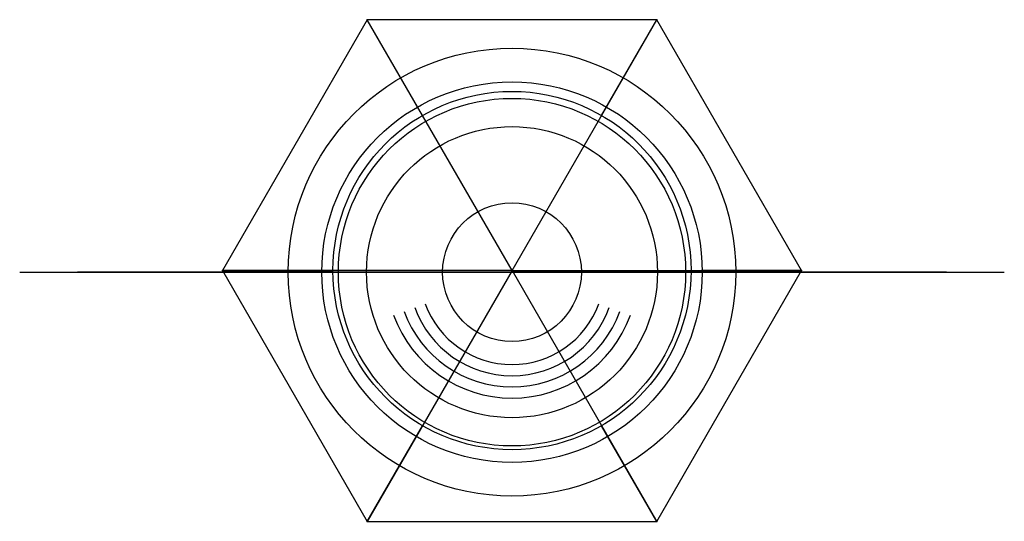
# Model space of a CAD drawing. Header units: inches. Extents: x -5.5 to 5.5, y -2.8 to 2.8.
import ezdxf

# ---------------------------------------------------------------- set-up
doc = ezdxf.new("R2010")
doc.units = ezdxf.units.IN
doc.header["$MEASUREMENT"] = 0
for name, color, linetype in [('Arca Tall v16_Sketch1', 7, 'Continuous'), ('Arca Tall v16_Sketch2', 7, 'Continuous'), ('Arca Tall v16_Sketch3', 7, 'Continuous'), ('Facet Petite v6_Sketch10', 7, 'Continuous'), ('Facet Petite v6_Sketch12', 7, 'Continuous'), ('Facet Petite v6_Sketch15', 7, 'Continuous'), ('Facet Petite v6_Sketch17', 7, 'Continuous'), ('Facet Petite v6_Sketch18', 7, 'Continuous'), ('Facet Petite v6_Sketch7', 7, 'Continuous'), ('Facet Petite v6_Sketch8', 7, 'Continuous'), ('Marble Base - Ionic Table Lamp - 120V v69_Sketch1', 7, 'Continuous'), ('Marble Base - Ionic Table Lamp - 120V v69_Sketch1 (1)', 7, 'Continuous'), ('Marble Base - Ionic Table Lamp - 120V v69_Sketch2', 7, 'Continuous'), ('Marble Base - Ionic Table Lamp - 120V v69_Sketch3', 7, 'Continuous'), ('Marble Base - Ionic Table Lamp - 120V v69_Sketch4', 7, 'Continuous'), ('Marble Base - Ionic Table Lamp - 120V v69_Sketch5', 7, 'Continuous'), ('Marble Base - Ionic Table Lamp - 120V v69_Sketch7', 7, 'Continuous'), ('T9 - Bulb v3_Sketch1', 7, 'Continuous'), ('T9-5In v3_Sketch1', 7, 'Continuous')]:
    doc.layers.add(name, color=color, linetype=linetype)

# ---------------------------------------------------------------- blocks, each defined once
blk = doc.blocks.new('ArcaTallv16')
at = {"layer": 'Arca Tall v16_Sketch1'}
for p, q in [((-3.767, 0, -4.891), (-3.767, 0, -4.89)), ((-3.767, 0, -4.891), (-3.767, 0, -4.892)), ((-2, 0, -9.52), (-2, 0, -10.5)), ((-2, 0, -10.5), (0, 0, -10.5)), ((-0.557, 0, -0.12), (-0.25, 0, -0.12)), ((-0.25, 0, -0.12), (0, 0, -0.12)), ((0, 0), (0, 0, -10.5))]:
    blk.add_line(p, q, dxfattribs=at)
at = {"layer": 'Arca Tall v16_Sketch1', "extrusion": (0, 1, 0)}
blk.add_arc((0.525, -7.43), 7.311, 77.711, 89.7496, dxfattribs=at)
for points, degree, knots in [([(-3.767, 0, -4.892), (-3.767, 0, -5.355), (-3.747, 0, -6.029), (-3.728, 0, -6.581), (-3.716, 0, -7.006), (-3.681, 0, -7.485), (-3.649, 0, -7.789), (-3.443, 0, -8.456), (-3.294, 0, -8.701), (-3.199, 0, -8.849), (-3.144, 0, -8.912), (-3.035, 0, -9.013), (-2.975, 0, -9.066), (-2.822, 0, -9.156)], 3, [-15.044026, -15.044026, -15.044026, -15.044026, -6.2093, -6.2093, -5.146285, -5.146285, -4.222153, -4.222153, -3.293737, -3.293737, -2.037147, -2.037147, -1.397325, -1.397325, -1.397325, -1.397325]), ([(-3.767, 0, -4.89), (-3.767, 0, -4.426), (-3.747, 0, -3.752), (-3.728, 0, -3.2), (-3.716, 0, -2.775), (-3.681, 0, -2.296), (-3.649, 0, -1.993), (-3.443, 0, -1.326), (-3.294, 0, -1.08), (-3.199, 0, -0.932), (-3.144, 0, -0.869), (-3.015, 0, -0.75), (-2.8, 0, -0.55), (-2.45, 0, -0.4), (-2.376, 0, -0.373), (-2.185, 0, -0.313), (-2.153, 0, -0.301), (-2.081, 0, -0.287)], 3, [-15.044026, -15.044026, -15.044026, -15.044026, -6.2093, -6.2093, -5.146285, -5.146285, -4.222153, -4.222153, -3.293737, -3.293737, -2.037147, -2.037147, -1.057094, -1.057094, -0.564342, -0.564342, 0, 0, 0, 0]), ([(-2, 0, -9.52), (-2, 0, -9.362), (-2.11, 0, -9.314), (-2.354, 0, -9.294), (-2.537, 0, -9.263), (-2.752, 0, -9.192), (-2.822, 0, -9.156)], 5, [0, 0, 0, 0, 0, 0, 0.5, 0.8436619, 0.8436619, 0.8436619, 0.8436619, 0.8436619, 0.8436619])]:
    blk.add_open_spline(points, degree=degree, knots=knots, dxfattribs=at)
blk.add_open_spline([(-2, 0, -9.64), (-2, 0, -9.64), (-2, 0, -9.64), (-2, 0, -9.64)], degree=3, dxfattribs=at)
at = {"layer": 'Arca Tall v16_Sketch1'}
for p in [(-2, 0, -9.362), (0, 0)]:
    blk.add_point(p, dxfattribs=at)
at = {"layer": 'Arca Tall v16_Sketch2'}
for p, q in [((-3.767, 0, -4.891), (-3.767, 0, -4.89)), ((-3.767, 0, -4.891), (-3.767, 0, -4.892)), ((-2, 0, -10.5), (0, 0, -10.5)), ((-2, 0, -9.64), (-2, 0, -10.5)), ((-0.557, 0, -0.12), (-0.25, 0, -0.12)), ((-0.25, 0, -0.12), (0, 0, -0.12)), ((0, 0, -10.5), (0, 0, -0.12))]:
    blk.add_line(p, q, dxfattribs=at)
at = {"layer": 'Arca Tall v16_Sketch2', "extrusion": (0, 1, 0)}
blk.add_arc((0.525, -7.43), 7.311, 77.711, 89.7496, dxfattribs=at)
for points, knots in [([(-3.767, 0, -4.89), (-3.767, 0, -4.426), (-3.747, 0, -3.752), (-3.728, 0, -3.2), (-3.716, 0, -2.775), (-3.681, 0, -2.296), (-3.649, 0, -1.993), (-3.443, 0, -1.326), (-3.294, 0, -1.08), (-3.199, 0, -0.932), (-3.144, 0, -0.869), (-3.015, 0, -0.75), (-2.904, 0, -0.654), (-2.58, 0, -0.461), (-2.376, 0, -0.373), (-2.185, 0, -0.313), (-2.153, 0, -0.301), (-2.081, 0, -0.287)], [-15.044026, -15.044026, -15.044026, -15.044026, -6.2093, -6.2093, -5.146285, -5.146285, -4.222153, -4.222153, -3.293737, -3.293737, -2.037147, -2.037147, -1.057094, -1.057094, -0.564342, -0.564342, 0, 0, 0, 0]), ([(-3.767, 0, -4.892), (-3.767, 0, -5.355), (-3.747, 0, -6.029), (-3.728, 0, -6.581), (-3.716, 0, -7.006), (-3.681, 0, -7.485), (-3.649, 0, -7.789), (-3.443, 0, -8.456), (-3.294, 0, -8.701), (-3.199, 0, -8.849), (-3.144, 0, -8.912), (-3.015, 0, -9.031), (-2.904, 0, -9.128), (-2.592, 0, -9.313), (-2.42, 0, -9.389), (-2.32, 0, -9.425)], [-15.044026, -15.044026, -15.044026, -15.044026, -6.2093, -6.2093, -5.146285, -5.146285, -4.222153, -4.222153, -3.293737, -3.293737, -2.037147, -2.037147, -1.057094, -1.057094, -0.618227, -0.618227, -0.618227, -0.618227]), ([(-2, 0, -9.64), (-2, 0, -9.63), (-2.004, 0, -9.606), (-2.019, 0, -9.58), (-2.037, 0, -9.559), (-2.1, 0, -9.51), (-2.129, 0, -9.498), (-2.32, 0, -9.425)], [-0.6838435, -0.6838435, -0.6838435, -0.6838435, -0.4659513, -0.4659513, -0.2480592, -0.2480592, 0, 0, 0, 0])]:
    blk.add_open_spline(points, degree=3, knots=knots, dxfattribs=at)
at = {"layer": 'Arca Tall v16_Sketch2'}
for p in [(-2, 0, -9.362), (0, 0)]:
    blk.add_point(p, dxfattribs=at)
at = {"layer": 'Arca Tall v16_Sketch3'}
for p, q in [((-5.5, 0, -1), (5.5, 0, -1)), ((-5.5, 0, 11.5), (5.5, 0, 11.5)), ((-5, 0, 12), (-5, 0, -2)), ((0, 0, 12), (0, 0, -2)), ((3.75, 0, 12), (3.75, 0, -2)), ((5, 0, 12), (5, 0, -2))]:
    blk.add_line(p, q, dxfattribs=at)
blk.add_point((0, 0), dxfattribs=at)
blk = doc.blocks.new('T9-5Inv3')
at = {"layer": 'T9-5In v3_Sketch1'}
for p, q in [((-0.5, 0, 0.5), (-0.5, 0, 5)), ((-0.5, 0, 5), (0.5, 0, 5)), ((0, 0, 5), (0, 0)), ((0.5, 0, 5), (0.5, 0, 0.5))]:
    blk.add_line(p, q, dxfattribs=at)
at = {"layer": 'T9-5In v3_Sketch1', "extrusion": (0, 1, 0)}
blk.add_arc((0, 0.5), 0.5, 180, 0, dxfattribs=at)
at = {"layer": 'T9-5In v3_Sketch1'}
blk.add_point((0, 0), dxfattribs=at)
blk = doc.blocks.new('T9-Bulbv3')
at = {"layer": 'T9 - Bulb v3_Sketch1'}
for p, q in [((-0.55, 0, 0.55), (-0.55, 0, 6)), ((-0.529, 0, 0.4), (-0.488, 0, 0.4)), ((-0.511, 0, 0.55), (-0.511, 0, 6)), ((0, 0, 6.55), (0, 0)), ((0, 0), (0, 0, 6.55)), ((0.488, 0, 0.4), (0.529, 0, 0.4)), ((0.511, 0, 6), (0.511, 0, 0.55)), ((0.55, 0, 6), (0.55, 0, 0.55))]:
    blk.add_line(p, q, dxfattribs=at)
at = {"layer": 'T9 - Bulb v3_Sketch1', "extrusion": (0, 1, 0)}
for centre, radius, start, end in [((0, 6), 0.55, 0, 180), ((0, 0.55), 0.55, 344.1734, 0), ((0, 0.55), 0.511, 342.9171, 0), ((0, 6), 0.511, 0, 180), ((0, 0.55), 0.511, 180, 197.0829), ((0, 0.55), 0.55, 180, 195.8266)]:
    blk.add_arc(centre, radius, start, end, dxfattribs=at)
at = {"layer": 'T9 - Bulb v3_Sketch1'}
blk.add_point((0, 0), dxfattribs=at)
blk = doc.blocks.new('FacetPetitev6')
at = {"layer": 'Facet Petite v6_Sketch10'}
blk.add_circle((0, 0, 1), 2, dxfattribs=at)
blk.add_point((0, 0, 1), dxfattribs=at)
at = {"layer": 'Facet Petite v6_Sketch12'}
for p, q in [((-1.617, 2.8, 1.7), (-3.233, 0, 1.7)), ((1.617, 2.8, 1.7), (-1.617, 2.8, 1.7)), ((3.233, 0, 1.7), (1.617, 2.8, 1.7)), ((-3.233, 0, 1.7), (-1.617, -2.8, 1.7)), ((1.617, -2.8, 1.7), (3.233, 0, 1.7)), ((-1.617, -2.8, 1.7), (1.617, -2.8, 1.7))]:
    blk.add_line(p, q, dxfattribs=at)
blk.add_point((0, 0, 1.7), dxfattribs=at)
blk.add_point((0, 0, 1.7), dxfattribs=at)
at = {"layer": 'Facet Petite v6_Sketch15'}
for p, q in [((-3.233, 0, 1.7), (-2, 0, 1)), ((3.233, 0, 1.7), (2.116, 0, 0.854))]:
    blk.add_line(p, q, dxfattribs=at)
for p in [(-3.233, 0, 1.7), (0, 0), (-2, 0, 1), (3.233, 0, 1.7)]:
    blk.add_point(p, dxfattribs=at)
at = {"layer": 'Facet Petite v6_Sketch17'}
for p, q in [((-1, 1.732, 1), (-1.617, 2.8, 1.7)), ((1, 1.732, 1), (1.617, 2.8, 1.7)), ((1, 1.732, 1), (1.443, 2.5, 1.7)), ((0, 0, 1), (-3.088, 0, 1)), ((0, 0, 1), (-2.887, 0, 1)), ((0, 0, 1), (-2.887, 0, 1)), ((0, 0, 1), (-2.021, 0, 1)), ((0, 0, 1), (0, 0, 1.7)), ((-1.617, -2.8, 1.7), (-1, -1.732, 1)), ((1.617, -2.8, 1.7), (1, -1.732, 1))]:
    blk.add_line(p, q, dxfattribs=at)
blk.add_circle((0, 0, 1), 2, dxfattribs=at)
for p in [(-1.617, 2.8, 1.7), (1.617, 2.8, 1.7), (0, 0, 1), (0, 0, 1.7), (-1.617, -2.8, 1.7), (1.617, -2.8, 1.7)]:
    blk.add_point(p, dxfattribs=at)
at = {"layer": 'Facet Petite v6_Sketch18'}
for q in [(-1.617, 2.8, 6.7), (1.617, 2.8, 6.7), (-3.233, 0, 6.7), (-1.617, -2.8, 6.7), (3.233, 0, 6.7), (1.617, -2.8, 6.7)]:
    blk.add_line((0, 0, 9.3), q, dxfattribs=at)
for p in [(-1.617, 2.8, 6.7), (1.617, 2.8, 6.7), (-3.233, 0, 6.7), (0, 0, 9.3), (3.233, 0, 6.7), (-1.617, -2.8, 6.7), (1.617, -2.8, 6.7)]:
    blk.add_point(p, dxfattribs=at)
at = {"layer": 'Facet Petite v6_Sketch7'}
blk.add_point((0, 0), dxfattribs=at)
at = {"layer": 'Facet Petite v6_Sketch8'}
blk.add_circle((0, 0), 2, dxfattribs=at)
blk.add_point((0, 0), dxfattribs=at)

msp = doc.modelspace()

# ---------------------------------------------------------------- linework, layer by layer
at = {"layer": 'Marble Base - Ionic Table Lamp - 120V v69_Sketch1'}
msp.add_circle((0, 0), 2.5, dxfattribs=at)
msp.add_point((0, 0), dxfattribs=at)
at = {"layer": 'Marble Base - Ionic Table Lamp - 120V v69_Sketch1 (1)'}
for p, q in [((-1.812, 0, 3.884), (-1.812, 0, 2.9)), ((0, 0, 13.157), (0, 0, 12.969)), ((-2, 0, 3.831), (-2, 0, 2.9)), ((-2, 0, 2.9), (-1.812, 0, 2.9)), ((2, 0, 2.9), (1.812, 0, 2.9)), ((1.812, 0, 3.884), (1.812, 0, 2.9)), ((2, 0, 3.831), (2, 0, 2.9))]:
    msp.add_line(p, q, dxfattribs=at)
at = {"layer": 'Marble Base - Ionic Table Lamp - 120V v69_Sketch1 (1)', "extrusion": (-1.4e-15, -1, 9e-16)}
msp.add_arc((-2.062, 3.884), 0.25, 360, 31.866, dxfattribs=at)
at = {"layer": 'Marble Base - Ionic Table Lamp - 120V v69_Sketch1 (1)', "extrusion": (-1.452e-13, -1, 5.282e-13)}
msp.add_arc((-2.25, 3.831), 0.25, 360, 31.866, dxfattribs=at)
at = {"layer": 'Marble Base - Ionic Table Lamp - 120V v69_Sketch1 (1)', "extrusion": (3e-16, -1, -2e-16)}
msp.add_arc((2.062, 3.884), 0.25, 148.134, 180, dxfattribs=at)
at = {"layer": 'Marble Base - Ionic Table Lamp - 120V v69_Sketch1 (1)', "extrusion": (6.39e-14, -1, 3.982e-13)}
msp.add_arc((2.25, 3.831), 0.25, 148.134, 180, dxfattribs=at)
at = {"layer": 'Marble Base - Ionic Table Lamp - 120V v69_Sketch1 (1)', "extrusion": (5.4e-15, 1, -5.9e-15)}
msp.add_open_spline([(0, 0, 13.157), (-0.292, 0, 13.157), (-0.583, 0, 13.157), (-0.875, 0, 13.157), (-1.161, 0, 13.157), (-1.447, 0, 13.157), (-1.752, 0, 13.157), (-1.786, 0, 13.157), (-1.858, 0, 13.131), (-1.886, 0, 13.114), (-1.939, 0, 13.066), (-1.944, 0, 13.056), (-2.071, 0, 12.859), (-2.143, 0, 12.747), (-2.507, 0, 12.187), (-2.798, 0, 11.739), (-3.67, 0, 10.394), (-4.251, 0, 9.498), (-4.839, 0, 8.591), (-4.847, 0, 8.58), (-4.855, 0, 8.543), (-4.856, 0, 8.526), (-4.849, 0, 8.487), (-4.843, 0, 8.475), (-4.817, 0, 8.434), (-4.799, 0, 8.404), (-4.742, 0, 8.314), (-4.705, 0, 8.253), (-4.263, 0, 7.543), (-3.86, 0, 6.895), (-2.984, 0, 5.485), (-2.511, 0, 4.724), (-2.038, 0, 3.963)], degree=3, knots=[0, 0, 0, 0, 2.222513, 2.222513, 2.222513, 15.055899, 15.055899, 15.897129, 15.897129, 16.532142, 16.532142, 17.278257, 17.278257, 18.2716, 18.2716, 22.244974, 22.244974, 30.19172, 30.19172, 30.28768, 30.28768, 30.361214, 30.361214, 30.468023, 30.468023, 30.732393, 30.732393, 31.278189, 31.278189, 37.10001, 37.10001, 43.927217, 43.927217, 43.927217, 43.927217], dxfattribs=at)
at = {"layer": 'Marble Base - Ionic Table Lamp - 120V v69_Sketch1 (1)', "extrusion": (2e-16, 1, 0)}
for points in [[(-1.85, 0, 4.016), (-1.863, 0, 4.037), (-1.875, 0, 4.057), (-1.888, 0, 4.077), (-2.765, 0, 5.488), (-3.642, 0, 6.899), (-4.53, 0, 8.327), (-4.567, 0, 8.388), (-4.59, 0, 8.424), (-4.601, 0, 8.454), (-4.612, 0, 8.517), (-4.611, 0, 8.55), (-4.592, 0, 8.631), (-4.577, 0, 8.65), (-4.473, 0, 8.811), (-4.405, 0, 8.916), (-3.975, 0, 9.579), (-3.613, 0, 10.138), (-2.767, 0, 11.441), (-2.284, 0, 12.186), (-1.795, 0, 12.94), (-1.794, 0, 12.942), (-1.791, 0, 12.946), (-1.788, 0, 12.949), (-1.779, 0, 12.958), (-1.772, 0, 12.962), (-1.754, 0, 12.969), (-1.745, 0, 12.969), (-1.719, 0, 12.969), (-1.708, 0, 12.969), (-1.669, 0, 12.969), (-1.64, 0, 12.969), (-1.366, 0, 12.969), (-1.12, 0, 12.969), (-0.875, 0, 12.969), (-0.583, 0, 12.969), (-0.292, 0, 12.969), (0, 0, 12.969)], [(1.85, 0, 4.016), (1.863, 0, 4.037), (1.875, 0, 4.057), (1.888, 0, 4.077), (2.765, 0, 5.488), (3.642, 0, 6.899), (4.53, 0, 8.327), (4.567, 0, 8.388), (4.59, 0, 8.424), (4.601, 0, 8.454), (4.612, 0, 8.517), (4.611, 0, 8.55), (4.592, 0, 8.631), (4.577, 0, 8.65), (4.473, 0, 8.811), (4.405, 0, 8.916), (3.975, 0, 9.579), (3.613, 0, 10.138), (2.767, 0, 11.441), (2.284, 0, 12.186), (1.795, 0, 12.94), (1.794, 0, 12.942), (1.791, 0, 12.946), (1.788, 0, 12.949), (1.779, 0, 12.958), (1.772, 0, 12.962), (1.754, 0, 12.969), (1.745, 0, 12.969), (1.719, 0, 12.969), (1.708, 0, 12.969), (1.669, 0, 12.969), (1.64, 0, 12.969), (1.366, 0, 12.969), (1.12, 0, 12.969), (0.875, 0, 12.969), (0.583, 0, 12.969), (0.292, 0, 12.969), (0, 0, 12.969)]]:
    msp.add_open_spline(points, degree=3, knots=[0.18128, 0.18128, 0.18128, 0.18128, 0.3617, 0.3617, 0.3617, 2.063535, 2.063535, 2.084475, 2.084475, 2.145602, 2.145602, 2.209078, 2.209078, 2.30509, 2.30509, 2.485124, 2.485124, 3.445302, 3.445302, 4.72554, 4.72554, 4.741119, 4.741119, 4.779933, 4.779933, 4.858955, 4.858955, 4.973588, 4.973588, 5.055353, 5.055353, 5.274551, 5.274551, 7.144213, 7.144213, 7.144213, 9.366727, 9.366727, 9.366727, 9.366727], dxfattribs=at)
at = {"layer": 'Marble Base - Ionic Table Lamp - 120V v69_Sketch1 (1)', "extrusion": (-4.9e-15, 1, -5.9e-15)}
msp.add_open_spline([(0, 0, 13.157), (0.292, 0, 13.157), (0.583, 0, 13.157), (0.875, 0, 13.157), (1.161, 0, 13.157), (1.447, 0, 13.157), (1.752, 0, 13.157), (1.786, 0, 13.157), (1.858, 0, 13.131), (1.886, 0, 13.114), (1.939, 0, 13.066), (1.944, 0, 13.056), (2.071, 0, 12.859), (2.143, 0, 12.747), (2.507, 0, 12.187), (2.798, 0, 11.739), (3.67, 0, 10.394), (4.251, 0, 9.498), (4.839, 0, 8.591), (4.847, 0, 8.58), (4.855, 0, 8.543), (4.856, 0, 8.526), (4.849, 0, 8.487), (4.843, 0, 8.475), (4.817, 0, 8.434), (4.799, 0, 8.404), (4.742, 0, 8.314), (4.705, 0, 8.253), (4.263, 0, 7.543), (3.86, 0, 6.895), (2.984, 0, 5.485), (2.511, 0, 4.724), (2.038, 0, 3.963)], degree=3, knots=[0, 0, 0, 0, 2.222513, 2.222513, 2.222513, 15.055899, 15.055899, 15.897129, 15.897129, 16.532142, 16.532142, 17.278257, 17.278257, 18.2716, 18.2716, 22.244974, 22.244974, 30.19172, 30.19172, 30.28768, 30.28768, 30.361214, 30.361214, 30.468023, 30.468023, 30.732393, 30.732393, 31.278189, 31.278189, 37.10001, 37.10001, 43.927217, 43.927217, 43.927217, 43.927217], dxfattribs=at)
at = {"layer": 'Marble Base - Ionic Table Lamp - 120V v69_Sketch1 (1)'}
msp.add_point((0, 0, 3.4), dxfattribs=at)
at = {"layer": 'Marble Base - Ionic Table Lamp - 120V v69_Sketch2'}
for radius in [2.5, 2.125]:
    msp.add_circle((0, 0, 4), radius, dxfattribs=at)
msp.add_point((0, 0, 4), dxfattribs=at)
at = {"layer": 'Marble Base - Ionic Table Lamp - 120V v69_Sketch3'}
for radius in [2.125, 1.94]:
    msp.add_circle((0, 0, 2.625), radius, dxfattribs=at)
msp.add_point((0, 0, 2.625), dxfattribs=at)
at = {"layer": 'Marble Base - Ionic Table Lamp - 120V v69_Sketch4', "extrusion": (0, 1, 0)}
msp.add_circle((0, 2), 0.15, dxfattribs=at)
at = {"layer": 'Marble Base - Ionic Table Lamp - 120V v69_Sketch4'}
msp.add_point((0, 0), dxfattribs=at)
at = {"layer": 'Marble Base - Ionic Table Lamp - 120V v69_Sketch5'}
for p, q in [((0, 0), (0, 0, 1)), ((0, 0, 1), (0, 0, 1.2))]:
    msp.add_line(p, q, dxfattribs=at)
at = {"layer": 'Marble Base - Ionic Table Lamp - 120V v69_Sketch5', "extrusion": (0, 1, 0)}
msp.add_circle((0, 1.2), 0.2, dxfattribs=at)
at = {"layer": 'Marble Base - Ionic Table Lamp - 120V v69_Sketch5'}
msp.add_point((0, 0), dxfattribs=at)
at = {"layer": 'Marble Base - Ionic Table Lamp - 120V v69_Sketch7'}
for radius in [1.625, 0.775]:
    msp.add_circle((0, 0, 3.855), radius, dxfattribs=at)
for radius in [1.282, 1.157, 1.032, 1.407]:
    msp.add_arc((0, 0, 3.855), radius, 199.9831, 340.0169, dxfattribs=at)
msp.add_point((0, 0, 3.855), dxfattribs=at)

# ---------------------------------------------------------------- block references
for name, p in [('FacetPetitev6', (0, 0.018, 7.24)), ('ArcaTallv16', (0, 0, 34.29)), ('T9-Bulbv3', (0, 0, 6.858)), ('T9-5Inv3', (0, 0, 6.858))]:
    msp.add_blockref(name, p)

doc.saveas('drawing.dxf')
